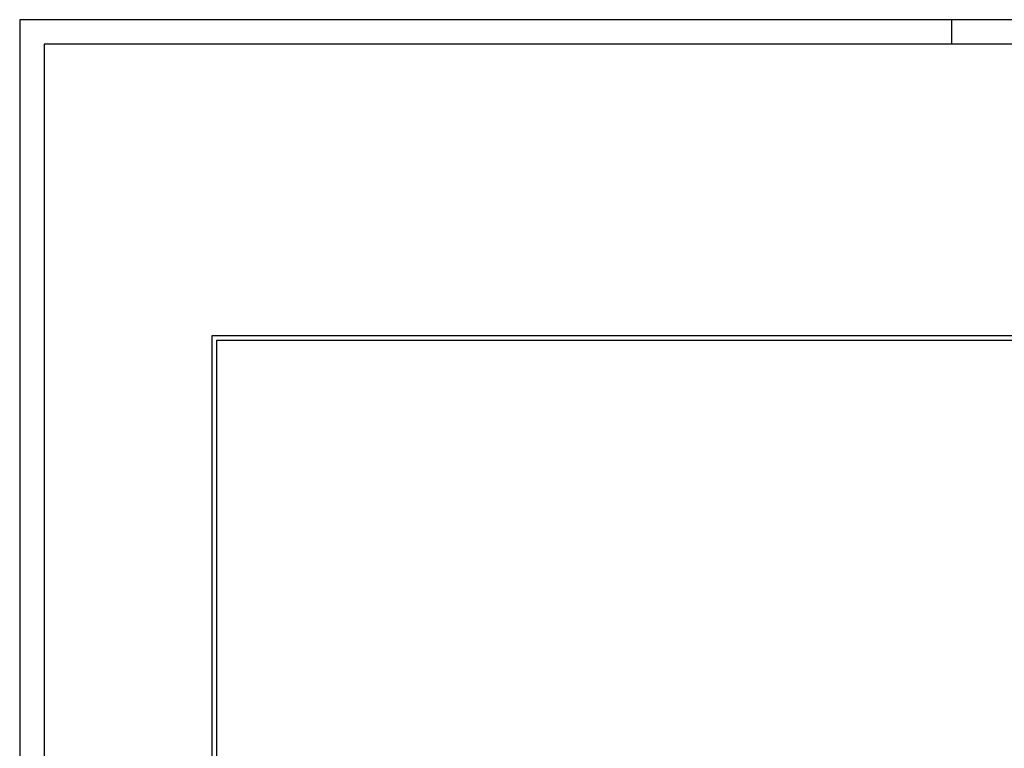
# Model space of a CAD drawing. Header units: metres. Extents: x 0 to 0.84, y 0 to 0.297.
# Tile 5 of 50: x 0 to 0.201, y 0.148 to 0.297. Entities that reach past the tile are written whole.
import ezdxf

# ---------------------------------------------------------------- set-up
doc = ezdxf.new("R2010")
doc.units = ezdxf.units.M
doc.layers.add('Standard', color=7, linetype='Continuous', lineweight=25)

msp = doc.modelspace()

# ---------------------------------------------------------------- linework, layer by layer
at = {"layer": 'Standard', "color": 7, "linetype": 'Continuous', "lineweight": 25, "transparency": 33554687}
msp.add_line((0.19, 0.297), (0.19, 0.292), dxfattribs=at)
for points in [[(0, 0), (0.84, 0), (0.84, 0.297), (0, 0.297), (0, 0)], [(0.005, 0.005), (0.835, 0.005), (0.835, 0.292), (0.005, 0.292), (0.005, 0.005)]]:
    msp.add_lwpolyline(points, close=True, dxfattribs=at)
at = {"layer": 'Standard', "color": 254, "linetype": 'Continuous', "lineweight": 25, "true_color": 0xc4c4ff, "transparency": 33554687}
for points in [[(0.03914, 0.0286), (0.54147, 0.0286), (0.54147, 0.2326), (0.03914, 0.2326), (0.03914, 0.0286)], [(0.04014, 0.0296), (0.54047, 0.0296), (0.54047, 0.2316), (0.04014, 0.2316), (0.04014, 0.0296)]]:
    msp.add_lwpolyline(points, dxfattribs=at)

doc.saveas('drawing.dxf')
